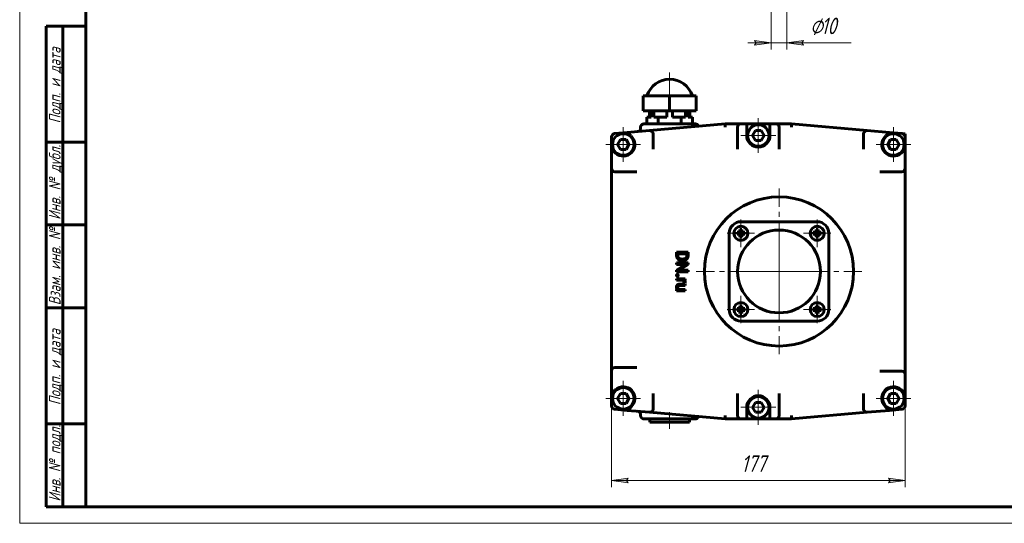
# Model space of a CAD drawing. Header units: millimetres. Extents: x 0 to 594, y 0 to 420.
# Tile 1 of 5: x 0 to 297, y 0 to 152. Entities that reach past the tile are written whole.
import ezdxf

# ---------------------------------------------------------------- set-up
doc = ezdxf.new("R2010")
doc.units = ezdxf.units.MM
for name, pattern in [('K5LT_AXLED', [19.5, 15, -1.5, 1.5, -1.5]), ('K5LT_BASIC', [0]), ('K5LT_THIN', [0])]:
    doc.linetypes.add(name, pattern=pattern)
doc.layers.add('Системный слой', color=7, linetype='Continuous')
doc.layers.add('Системный слой (1)', color=7, linetype='Continuous', true_color=0x6c6c6c)
doc.styles.add('KDIMTEXTSTYLE', font='txt', dxfattribs={"width": 0.96, "oblique": 15, "height": 5})
doc.styles.add('KTEXTSTYLE', font='txt', dxfattribs={"width": 0.96, "height": 5})
doc.dimstyles.new('KDIMSTYLE (0.50)', dxfattribs={"dimtxt": 5, "dimasz": 1, "dimexe": 2, "dimexo": 0, "dimgap": 1, "dimtad": 1, "dimlfac": 2, "dimtxsty": 'KDIMTEXTSTYLE', "dimsah": 1, "dimcen": 0, "dimdle": 1, "dimadec": 0, "dimazin": 0, "dimtfac": 0.667, "dimtmove": 0, "dimatfit": 3, "dimfxl": 1, "dimtvp": 1, "dimtolj": 1, "dimtzin": 0, "dimarcsym": 0})

# ---------------------------------------------------------------- blocks, each defined once
blk = doc.blocks.new('D5')
at = {"layer": 'Системный слой (1)'}
for points in [[(221.68, 144.3), (226.68, 144.96), (221.68, 145.62), (222.18, 144.96)], [(235.93, 144.96), (236.43, 145.62), (231.43, 144.96), (236.43, 144.3)]]:
    blk.add_hatch(color=7, dxfattribs=at).paths.add_polyline_path(points)
at = {"layer": 'Системный слой (1)', "color": 7, "linetype": 'K5LT_THIN', "lineweight": 18, "true_color": 0xffffff}
for p, q in [((226.68, 173.1), (226.68, 142.96)), ((231.43, 173.1), (231.43, 142.96)), ((226.68, 144.96), (221.68, 145.62)), ((221.68, 145.62), (222.18, 144.96)), ((236.43, 145.62), (231.43, 144.96)), ((235.93, 144.96), (236.43, 145.62)), ((226.68, 144.96), (219.68, 144.96)), ((222.18, 144.96), (221.68, 144.3)), ((221.68, 144.3), (226.68, 144.96)), ((226.68, 144.96), (231.43, 144.96)), ((231.43, 144.96), (236.43, 144.3)), ((231.43, 144.96), (236.43, 144.96)), ((236.43, 144.3), (235.93, 144.96))]:
    blk.add_line(p, q, dxfattribs=at)
blk.add_wipeout([(238.42, 145.96), (238.42, 153.34), (248.42, 153.34), (248.42, 145.96)]).dxf.layer = 'Системный слой (1)'
for p, q in [((231.43, 144.96), (238.43, 144.96)), ((236.42, 144.96), (250.84, 144.96))]:
    blk.add_line(p, q, dxfattribs=at)
at = {"layer": 'Системный слой (1)', "color": 7, "char_height": 5, "attachment_point": 1, "style": 'KTEXTSTYLE'}
for s, insert in [('\\fArial|b0|c204|p34;\\H5.0;\\W1.000;\\Q15;\\fGOST Type AU|b0|i0|c204|p34;\\Q15;\\W0.960;⌀', (238.42, 152.55)), ('\\fArial|b0|c204|p34;\\H5.0;\\W1.000;\\Q15;\\fGOST Type AU|b0|i0|c204|p34;\\Q15;\\W0.960;10', (241.72, 152.55))]:
    blk.add_mtext(s, dxfattribs=dict(at, insert=insert))
blk = doc.blocks.new('KDIMARROW_01')
at = {"layer": 'Системный слой'}
blk.add_hatch(color=0, dxfattribs=at).paths.add_polyline_path([(-5, -0.66), (0, 0), (-5, 0.66), (-4.5, 0)])
at = {"layer": 'Системный слой', "color": 0, "linetype": 'K5LT_THIN', "lineweight": 18}
for p, q in [((-4.5, 0), (-5, 0.66)), ((-5, 0.66), (0, 0)), ((0, 0), (-5, -0.66)), ((-5, -0.66), (-4.5, 0))]:
    blk.add_line(p, q, dxfattribs=at)
at = {"layer": 'Системный слой (1)', "color": 0, "linetype": 'K5LT_THIN', "lineweight": 18}
blk.add_line((229.05, 349.21), (228.55, 349.21), dxfattribs=at)
blk = doc.blocks.new('U12')
at = {"layer": 'Системный слой (1)', "color": 143, "linetype": 'K5LT_BASIC', "lineweight": 60, "true_color": 0x33acca}
for p, q in [((203.82, 120.48), (203.86, 120.49)), ((203.84, 120.48), (203.82, 120.48)), ((203.82, 120.48), (203.82, 120.48)), ((203.83, 120.49), (203.84, 120.48)), ((203.86, 120.49), (203.85, 120.31)), ((203.85, 120.31), (203.9, 120.14)), ((203.9, 120.14), (203.89, 119.7))]:
    blk.add_line(p, q, dxfattribs=at)
blk = doc.blocks.new('U13')
at = {"layer": 'Системный слой (1)', "color": 143, "linetype": 'K5LT_BASIC', "lineweight": 60, "true_color": 0x33acca}
for p, q in [((215.55, 31.49), (217.55, 31.49)), ((228.05, 31.49), (230.05, 31.49))]:
    blk.add_line(p, q, dxfattribs=at)
blk = doc.blocks.new('U14')
at = {"layer": 'Системный слой (1)', "color": 143, "linetype": 'K5LT_BASIC', "lineweight": 60, "true_color": 0x33acca}
for p, q in [((217.55, 120.49), (215.55, 120.49)), ((230.05, 120.49), (228.05, 120.49))]:
    blk.add_line(p, q, dxfattribs=at)
blk = doc.blocks.new('U15')
at = {"layer": 'Системный слой (1)', "color": 30, "linetype": 'K5LT_AXLED', "lineweight": 18, "true_color": 0xff8000}
for q in [(182.05, 42.94), (176.8, 37.69), (187.3, 37.69), (182.05, 32.44)]:
    blk.add_line((182.05, 37.69), q, dxfattribs=at)
blk = doc.blocks.new('U16')
at = {"layer": 'Системный слой (1)', "color": 30, "linetype": 'K5LT_AXLED', "lineweight": 18, "true_color": 0xff8000}
for q in [(182.05, 119.53), (176.8, 114.28), (187.3, 114.28), (182.05, 109.03)]:
    blk.add_line((182.05, 114.28), q, dxfattribs=at)
blk = doc.blocks.new('U17')
at = {"layer": 'Системный слой (1)', "color": 30, "linetype": 'K5LT_AXLED', "lineweight": 18, "true_color": 0xff8000}
for q in [(222.8, 40.24), (217.55, 34.99), (228.05, 34.99), (222.8, 29.74)]:
    blk.add_line((222.8, 34.99), q, dxfattribs=at)
blk = doc.blocks.new('U18')
at = {"layer": 'Системный слой (1)', "color": 30, "linetype": 'K5LT_AXLED', "lineweight": 18, "true_color": 0xff8000}
for q in [(222.8, 122.24), (217.55, 116.99), (228.05, 116.99), (222.8, 111.74)]:
    blk.add_line((222.8, 116.99), q, dxfattribs=at)
blk = doc.blocks.new('U19')
at = {"layer": 'Системный слой (1)', "color": 30, "linetype": 'K5LT_AXLED', "lineweight": 18, "true_color": 0xff8000}
for q in [(263.55, 42.94), (258.3, 37.69), (268.8, 37.69), (263.55, 32.44)]:
    blk.add_line((263.55, 37.69), q, dxfattribs=at)
blk = doc.blocks.new('U20')
at = {"layer": 'Системный слой (1)', "color": 30, "linetype": 'K5LT_AXLED', "lineweight": 18, "true_color": 0xff8000}
for q in [(263.55, 119.53), (258.3, 114.28), (268.8, 114.28), (263.55, 109.03)]:
    blk.add_line((263.55, 114.28), q, dxfattribs=at)
blk = doc.blocks.new('D6')
at = {"layer": 'Системный слой (1)'}
for points in [[(183.55, 12.26), (183.05, 12.91), (183.55, 13.57), (178.55, 12.91)], [(262.05, 12.26), (267.05, 12.91), (262.05, 13.57), (262.55, 12.91)]]:
    blk.add_hatch(color=7, dxfattribs=at).paths.add_polyline_path(points)
at = {"layer": 'Системный слой (1)', "color": 7, "linetype": 'K5LT_THIN', "lineweight": 18, "true_color": 0xffffff}
for p, q in [((267.05, 75.99), (267.05, 10.91)), ((178.55, 45.98), (178.55, 10.91)), ((178.55, 12.91), (183.55, 13.57)), ((183.55, 12.26), (178.55, 12.91)), ((183.55, 13.57), (183.05, 12.91)), ((183.05, 12.91), (183.55, 12.26)), ((262.55, 12.91), (262.05, 13.57)), ((262.05, 13.57), (267.05, 12.91)), ((267.05, 12.91), (262.05, 12.26)), ((262.05, 12.26), (262.55, 12.91))]:
    blk.add_line(p, q, dxfattribs=at)
blk.add_wipeout([(217.66, 13.91), (217.66, 21.3), (227.54, 21.3), (227.54, 13.91)]).dxf.layer = 'Системный слой (1)'
blk.add_line((178.55, 12.91), (267.05, 12.91), dxfattribs=at)
at = {"layer": 'Системный слой (1)', "color": 7, "insert": (217.66, 20.5), "char_height": 5, "attachment_point": 1, "style": 'KTEXTSTYLE'}
blk.add_mtext('\\fArial|b0|c204|p34;\\H5.0;\\W1.000;\\Q15;\\fGOST Type AU|b0|i0|c204|p34;\\Q15;\\W0.960;177', dxfattribs=at)
blk = doc.blocks.new('U21')
at = {"layer": 'Системный слой (1)', "color": 30, "linetype": 'K5LT_AXLED', "lineweight": 18, "true_color": 0xff8000}
for q in [(217.55, 68.61), (213.43, 64.49), (221.68, 64.49), (217.55, 60.36)]:
    blk.add_line((217.55, 64.49), q, dxfattribs=at)
blk = doc.blocks.new('U22')
at = {"layer": 'Системный слой (1)', "color": 30, "linetype": 'K5LT_AXLED', "lineweight": 18, "true_color": 0xff8000}
for q in [(217.55, 91.61), (213.43, 87.49), (221.68, 87.49), (217.55, 83.36)]:
    blk.add_line((217.55, 87.49), q, dxfattribs=at)
blk = doc.blocks.new('U23')
at = {"layer": 'Системный слой (1)', "color": 30, "linetype": 'K5LT_AXLED', "lineweight": 18, "true_color": 0xff8000}
for q in [(229.05, 100.99), (204.05, 75.99), (254.05, 75.99), (229.05, 50.99)]:
    blk.add_line((229.05, 75.99), q, dxfattribs=at)
blk = doc.blocks.new('U24')
at = {"layer": 'Системный слой (1)', "color": 30, "linetype": 'K5LT_AXLED', "lineweight": 18, "true_color": 0xff8000}
for q in [(240.55, 68.61), (236.43, 64.49), (244.68, 64.49), (240.55, 60.36)]:
    blk.add_line((240.55, 64.49), q, dxfattribs=at)
blk = doc.blocks.new('U25')
at = {"layer": 'Системный слой (1)', "color": 30, "linetype": 'K5LT_AXLED', "lineweight": 18, "true_color": 0xff8000}
for q in [(240.55, 91.61), (236.43, 87.49), (244.68, 87.49), (240.55, 83.36)]:
    blk.add_line((240.55, 87.49), q, dxfattribs=at)
blk = doc.blocks.new('U53')
at = {"color": 7, "linetype": 'K5LT_THIN', "lineweight": 18, "true_color": 0xffffff}
for p, q in [((0, 0), (0, 420)), ((594, 0), (0, 0))]:
    blk.add_line(p, q, dxfattribs=at)
at = {"color": 143, "linetype": 'K5LT_BASIC', "lineweight": 60, "true_color": 0x33acca}
for p, q in [((20, 5), (20, 415)), ((8, 5), (8, 150)), ((20, 150), (8, 150)), ((13, 5), (13, 150)), ((20, 115), (8, 115)), ((20, 90), (8, 90)), ((20, 65), (8, 65)), ((20, 30), (8, 30)), ((20, 5), (8, 5)), ((589, 5), (20, 5))]:
    blk.add_line(p, q, dxfattribs=at)
at = {"color": 7, "char_height": 3.5, "attachment_point": 1, "rotation": 90, "style": 'KTEXTSTYLE'}
for s, insert in [('\\fArial|b0|c204|p34;\\H5.0;\\W1.000;\\Q15;\\fGOST Type AU|b0|i0|c204|p34;\\Q15;\\W0.960;\\H3.50;Подп. и дата', (8.82, 120.66)), ('\\fArial|b0|c204|p34;\\H5.0;\\W1.000;\\Q15;\\fGOST Type AU|b0|i0|c204|p34;\\Q15;\\W0.960;\\H3.50;Инв. № дубл.', (8.82, 91.57)), ('\\fArial|b0|c204|p34;\\H5.0;\\W1.000;\\Q15;\\fGOST Type AU|b0|i0|c204|p34;\\Q15;\\W0.960;\\H3.50;Взам. инв. №', (8.82, 65.8)), ('\\fArial|b0|c204|p34;\\H5.0;\\W1.000;\\Q15;\\fGOST Type AU|b0|i0|c204|p34;\\Q15;\\W0.960;\\H3.50;Подп. и дата', (8.82, 35.66)), ('\\fArial|b0|c204|p34;\\H5.0;\\W1.000;\\Q15;\\fGOST Type AU|b0|i0|c204|p34;\\Q15;\\W0.960;\\H3.50;Инв. № подл.', (8.82, 6.57))]:
    blk.add_mtext(s, dxfattribs=dict(at, insert=insert))

msp = doc.modelspace()

# ---------------------------------------------------------------- linework, layer by layer
at = {"layer": 'Системный слой (1)', "color": 30, "linetype": 'K5LT_AXLED', "lineweight": 18, "true_color": 0xff8000}
for p, q in [((196.0544, 135.9861), (196.0544, 126.9861)), ((196.0544, 33.4861), (196.0544, 28.4861))]:
    msp.add_line(p, q, dxfattribs=at)
at = {"layer": 'Системный слой (1)', "color": 143, "linetype": 'K5LT_BASIC', "lineweight": 60, "true_color": 0x33acca}
for p, q in [((188.0544, 128.9861), (196.0544, 128.9861)), ((188.0544, 124.4861), (188.0544, 128.9861)), ((196.0544, 128.9861), (204.0544, 128.9861)), ((196.0544, 124.4861), (196.0544, 128.9861)), ((204.0544, 124.4861), (204.0544, 128.9861)), ((196.0544, 124.4861), (188.0544, 124.4861)), ((189.1262, 122.4861), (190.4381, 122.4861)), ((189.1262, 122.4861), (189.1262, 120.4861)), ((189.9958, 122.4861), (189.9958, 124.4861)), ((190.4381, 122.4861), (190.4381, 124.4861)), ((191.2783, 122.4861), (191.2783, 124.4861)), ((191.2783, 122.4861), (192.5903, 122.4861)), ((192.5903, 122.4861), (195.2142, 122.4861)), ((192.5903, 122.4861), (192.5903, 120.4861)), ((195.2142, 122.4861), (195.2142, 124.4861)), ((204.0544, 124.4861), (196.0544, 124.4861)), ((196.8946, 122.4861), (196.8946, 124.4861)), ((196.8946, 122.4861), (199.5185, 122.4861)), ((199.5185, 122.4861), (199.5185, 120.4861)), ((199.5185, 122.4861), (200.8304, 122.4861)), ((200.8304, 122.4861), (200.8304, 124.4861)), ((201.6706, 122.4861), (201.6706, 124.4861)), ((201.6706, 122.4861), (202.9826, 122.4861)), ((202.1129, 122.4861), (202.1129, 124.4861)), ((202.9826, 122.4861), (202.9826, 120.4861)), ((187.3044, 119.1715), (187.3044, 119.4861)), ((187.3044, 119.1715), (187.3044, 119.1715)), ((188.3044, 120.4861), (201.3743, 120.4861)), ((189.9672, 118.4881), (212.8044, 120.4861)), ((201.3743, 120.4861), (203.8258, 120.4861)), ((212.8044, 120.4861), (212.848, 119.4861)), ((212.8044, 120.4861), (215.5544, 120.4861)), ((215.5544, 120.4861), (217.5544, 120.4861)), ((216.5544, 119.4861), (216.5544, 112.8554)), ((219.3044, 120.4861), (217.5544, 120.4861)), ((226.3044, 120.4861), (219.3044, 120.4861)), ((219.3044, 119.4861), (219.3044, 120.4861)), ((219.3044, 116.9861), (219.3044, 119.4861)), ((226.3044, 119.4861), (226.3044, 120.4861)), ((228.0544, 120.4861), (226.3044, 120.4861)), ((226.3044, 119.4861), (226.3044, 116.9861)), ((228.0544, 120.4861), (230.0544, 120.4861)), ((229.0544, 112.8554), (229.0544, 119.4861)), ((230.0544, 120.4861), (232.8044, 120.4861)), ((232.8044, 120.4861), (232.7607, 119.4861)), ((232.8044, 120.4861), (255.6415, 118.4881)), ((178.5544, 116.5733), (178.5544, 112.7424)), ((183.2835, 117.9034), (179.4672, 117.5695)), ((189.9672, 118.4881), (183.2835, 117.9034)), ((184.2835, 116.9871), (183.2835, 117.9034)), ((184.2835, 116.9871), (184.4189, 116.8629)), ((191.0544, 112.8554), (191.0544, 117.4919)), ((221.9384, 118.4861), (221.0723, 116.9861)), ((221.0723, 116.9861), (221.9384, 115.4861)), ((223.6704, 118.4861), (221.9384, 118.4861)), ((224.5364, 116.9861), (223.6704, 118.4861)), ((223.6704, 115.4861), (224.5364, 116.9861)), ((254.5544, 117.4919), (254.5544, 112.8554)), ((262.3252, 117.9034), (255.6415, 118.4881)), ((261.1898, 116.8629), (261.3252, 116.9871)), ((261.3252, 116.9871), (262.3252, 117.9034)), ((266.1415, 117.5695), (262.3252, 117.9034)), ((267.0544, 117.4896), (266.1415, 117.5695)), ((267.0544, 116.5733), (267.0544, 117.4896)), ((267.0544, 112.7424), (267.0544, 116.5733)), ((181.1884, 115.7825), (180.3223, 114.2825)), ((180.3223, 114.2825), (181.1884, 112.7825)), ((182.9204, 115.7825), (181.1884, 115.7825)), ((183.7864, 114.2825), (182.9204, 115.7825)), ((182.9204, 112.7825), (183.7864, 114.2825)), ((221.9384, 115.4861), (223.6704, 115.4861)), ((262.6884, 115.7825), (261.8223, 114.2825)), ((261.8223, 114.2825), (262.6884, 112.7825)), ((264.4204, 115.7825), (262.6884, 115.7825)), ((265.2864, 114.2825), (264.4204, 115.7825)), ((264.4204, 112.7825), (265.2864, 114.2825)), ((179.5544, 111.8261), (178.5544, 112.7424)), ((178.5544, 112.7424), (178.5544, 107.0832)), ((179.6898, 111.702), (179.5544, 111.8261)), ((181.1884, 112.7825), (182.9204, 112.7825)), ((262.6884, 112.7825), (264.4204, 112.7825)), ((266.0544, 111.8261), (265.9189, 111.702)), ((266.0544, 111.8261), (267.0544, 112.7424)), ((267.0544, 107.0832), (267.0544, 112.7424)), ((178.5544, 45.9826), (178.5544, 107.0832)), ((267.0544, 107.0832), (267.0544, 44.889)), ((179.5544, 106.0832), (186.1851, 106.0832)), ((259.4237, 106.0832), (266.0544, 106.0832)), ((240.5544, 90.9861), (217.5544, 90.9861)), ((214.0544, 87.4861), (214.0544, 64.4861)), ((216.7831, 87.7861), (216.3925, 87.7861)), ((216.3925, 87.7861), (217.2058, 87.5761)), ((216.3925, 87.7861), (216.3925, 87.1861)), ((216.3925, 87.1861), (217.2058, 87.3961)), ((216.3925, 87.1861), (216.7831, 87.1861)), ((216.7831, 87.7861), (217.1503, 87.8902)), ((216.7831, 87.7861), (217.323, 87.5761)), ((216.7831, 87.1861), (217.323, 87.3961)), ((217.1503, 87.0821), (216.7831, 87.1861)), ((217.1503, 87.8902), (217.2544, 88.2574)), ((217.1503, 87.8902), (217.432, 87.6085)), ((217.1503, 87.0821), (217.432, 87.3637)), ((217.2544, 86.7148), (217.1503, 87.0821)), ((217.2058, 87.3961), (217.2058, 87.5761)), ((217.2058, 87.5761), (217.323, 87.5761)), ((217.323, 87.3961), (217.2058, 87.3961)), ((217.2544, 88.648), (217.2544, 88.2574)), ((217.2544, 88.648), (217.4644, 87.8347)), ((217.8544, 88.648), (217.2544, 88.648)), ((217.2544, 88.2574), (217.4644, 87.7175)), ((217.2544, 86.7148), (217.4644, 87.2547)), ((217.2544, 86.3242), (217.4644, 87.1375)), ((217.2544, 86.7148), (217.2544, 86.3242)), ((217.2544, 86.3242), (217.8544, 86.3242)), ((217.323, 87.5761), (217.432, 87.6085)), ((217.432, 87.3637), (217.323, 87.3961)), ((217.432, 87.6085), (217.4644, 87.7175)), ((217.4644, 87.2547), (217.432, 87.3637)), ((217.4644, 87.8347), (217.6444, 87.8347)), ((217.4644, 87.7175), (217.4644, 87.8347)), ((217.4644, 87.1375), (217.4644, 87.2547)), ((217.6444, 87.1375), (217.4644, 87.1375)), ((217.8544, 88.648), (217.6444, 87.8347)), ((217.8544, 88.2574), (217.6444, 87.7175)), ((217.6444, 87.8347), (217.6444, 87.7175)), ((217.6444, 87.7175), (217.6768, 87.6085)), ((217.6768, 87.3637), (217.6444, 87.2547)), ((217.8544, 86.7148), (217.6444, 87.2547)), ((217.6444, 87.2547), (217.6444, 87.1375)), ((217.8544, 86.3242), (217.6444, 87.1375)), ((217.9584, 87.8902), (217.6768, 87.6085)), ((217.6768, 87.6085), (217.7858, 87.5761)), ((217.7858, 87.3961), (217.6768, 87.3637)), ((217.9584, 87.0821), (217.6768, 87.3637)), ((218.3257, 87.7861), (217.7858, 87.5761)), ((217.7858, 87.5761), (217.903, 87.5761)), ((218.3257, 87.1861), (217.7858, 87.3961)), ((217.903, 87.3961), (217.7858, 87.3961)), ((217.8544, 88.2574), (217.8544, 88.648)), ((217.8544, 88.2574), (217.9584, 87.8902)), ((217.9584, 87.0821), (217.8544, 86.7148)), ((217.8544, 86.3242), (217.8544, 86.7148)), ((218.7163, 87.7861), (217.903, 87.5761)), ((217.903, 87.5761), (217.903, 87.3961)), ((218.7163, 87.1861), (217.903, 87.3961)), ((217.9584, 87.8902), (218.3257, 87.7861)), ((218.3257, 87.1861), (217.9584, 87.0821)), ((218.7163, 87.7861), (218.3257, 87.7861)), ((218.3257, 87.1861), (218.7163, 87.1861)), ((218.7163, 87.1861), (218.7163, 87.7861)), ((239.3925, 87.7861), (239.3925, 87.1861)), ((239.7831, 87.7861), (239.3925, 87.7861)), ((239.3925, 87.7861), (240.2058, 87.5761)), ((239.3925, 87.1861), (240.2058, 87.3961)), ((239.3925, 87.1861), (239.7831, 87.1861)), ((239.7831, 87.7861), (240.1503, 87.8902)), ((239.7831, 87.7861), (240.323, 87.5761)), ((239.7831, 87.1861), (240.323, 87.3961)), ((240.1503, 87.0821), (239.7831, 87.1861)), ((240.1503, 87.8902), (240.2544, 88.2574)), ((240.1503, 87.8902), (240.432, 87.6085)), ((240.1503, 87.0821), (240.432, 87.3637)), ((240.2544, 86.7148), (240.1503, 87.0821)), ((240.2058, 87.3961), (240.2058, 87.5761)), ((240.2058, 87.5761), (240.323, 87.5761)), ((240.323, 87.3961), (240.2058, 87.3961)), ((240.8544, 88.648), (240.2544, 88.648)), ((240.2544, 88.648), (240.4644, 87.8347)), ((240.2544, 88.648), (240.2544, 88.2574)), ((240.2544, 88.2574), (240.4644, 87.7175)), ((240.2544, 86.7148), (240.4644, 87.2547)), ((240.2544, 86.3242), (240.4644, 87.1375)), ((240.2544, 86.7148), (240.2544, 86.3242)), ((240.2544, 86.3242), (240.8544, 86.3242)), ((240.323, 87.5761), (240.432, 87.6085)), ((240.432, 87.3637), (240.323, 87.3961)), ((240.432, 87.6085), (240.4644, 87.7175)), ((240.4644, 87.2547), (240.432, 87.3637)), ((240.4644, 87.7175), (240.4644, 87.8347)), ((240.4644, 87.8347), (240.6444, 87.8347)), ((240.4644, 87.1375), (240.4644, 87.2547)), ((240.6444, 87.1375), (240.4644, 87.1375)), ((240.8544, 88.648), (240.6444, 87.8347)), ((240.8544, 88.2574), (240.6444, 87.7175)), ((240.6444, 87.8347), (240.6444, 87.7175)), ((240.6444, 87.7175), (240.6768, 87.6085)), ((240.6768, 87.3637), (240.6444, 87.2547)), ((240.6444, 87.2547), (240.6444, 87.1375)), ((240.8544, 86.7148), (240.6444, 87.2547)), ((240.8544, 86.3242), (240.6444, 87.1375)), ((240.9584, 87.8902), (240.6768, 87.6085)), ((240.6768, 87.6085), (240.7858, 87.5761)), ((240.7858, 87.3961), (240.6768, 87.3637)), ((240.9584, 87.0821), (240.6768, 87.3637)), ((241.3257, 87.7861), (240.7858, 87.5761)), ((240.7858, 87.5761), (240.903, 87.5761)), ((240.903, 87.3961), (240.7858, 87.3961)), ((241.3257, 87.1861), (240.7858, 87.3961)), ((240.8544, 88.2574), (240.8544, 88.648)), ((240.8544, 88.2574), (240.9584, 87.8902)), ((240.9584, 87.0821), (240.8544, 86.7148)), ((240.8544, 86.3242), (240.8544, 86.7148)), ((241.7163, 87.7861), (240.903, 87.5761)), ((240.903, 87.5761), (240.903, 87.3961)), ((241.7163, 87.1861), (240.903, 87.3961)), ((240.9584, 87.8902), (241.3257, 87.7861)), ((241.3257, 87.1861), (240.9584, 87.0821)), ((241.7163, 87.7861), (241.3257, 87.7861)), ((241.3257, 87.1861), (241.7163, 87.1861)), ((241.7163, 87.1861), (241.7163, 87.7861)), ((244.0544, 64.4861), (244.0544, 87.4861)), ((198.14, 81.7867), (198.14, 80.845)), ((201.6199, 81.7867), (198.14, 81.7867)), ((201.2423, 81.3254), (198.5152, 81.3254)), ((198.5152, 81.3254), (198.5152, 80.845)), ((201.2423, 80.802), (201.2423, 81.3254)), ((201.6199, 80.802), (201.6199, 81.7867)), ((198.14, 78.5455), (198.14, 78.0843)), ((201.6199, 78.5455), (198.14, 78.5455)), ((198.14, 78.0843), (200.824, 78.0843)), ((200.824, 78.0843), (198.14, 76.3324)), ((198.9287, 76.3252), (201.6199, 78.0843)), ((199.7748, 79.7241), (199.9875, 79.7241)), ((199.7748, 79.2676), (199.9827, 79.2676)), ((201.6199, 78.0843), (201.6199, 78.5455)), ((198.14, 76.3324), (198.14, 75.8687)), ((198.14, 75.8687), (201.6199, 75.8687)), ((201.6199, 76.3252), (198.9287, 76.3252)), ((201.6199, 75.8687), (201.6199, 76.3252)), ((200.726, 73.797), (198.14, 73.797)), ((198.14, 73.797), (198.14, 73.3549)), ((198.14, 73.3549), (199.9771, 73.3549)), ((199.053, 71.6976), (200.726, 71.6976)), ((200.726, 72.1397), (199.0578, 72.1397)), ((200.3293, 72.5495), (200.7404, 72.5471)), ((200.4303, 73.3581), (200.726, 73.3668)), ((200.726, 73.3668), (200.726, 73.797)), ((200.726, 71.6976), (200.726, 72.1397)), ((198.3959, 70.5357), (198.14, 70.5264)), ((198.14, 70.5264), (198.14, 70.1034)), ((198.14, 70.1034), (200.726, 70.1034)), ((200.726, 70.548), (198.8444, 70.548)), ((200.726, 70.1034), (200.726, 70.548)), ((217.2544, 65.648), (217.4644, 64.8347)), ((217.8544, 65.648), (217.2544, 65.648)), ((217.2544, 65.648), (217.2544, 65.2574)), ((217.8544, 65.648), (217.6444, 64.8347)), ((217.8544, 65.2574), (217.8544, 65.648)), ((240.2544, 65.648), (240.2544, 65.2574)), ((240.2544, 65.648), (240.4644, 64.8347)), ((240.8544, 65.648), (240.2544, 65.648)), ((240.8544, 65.648), (240.6444, 64.8347)), ((240.8544, 65.2574), (240.8544, 65.648)), ((216.7831, 64.7861), (216.3925, 64.7861)), ((216.3925, 64.7861), (216.3925, 64.1861)), ((216.3925, 64.7861), (217.2058, 64.5761)), ((216.3925, 64.1861), (217.2058, 64.3961)), ((216.3925, 64.1861), (216.7831, 64.1861)), ((216.7831, 64.7861), (217.1503, 64.8902)), ((216.7831, 64.7861), (217.323, 64.5761)), ((216.7831, 64.1861), (217.323, 64.3961)), ((217.1503, 64.0821), (216.7831, 64.1861)), ((217.1503, 64.8902), (217.2544, 65.2574)), ((217.1503, 64.8902), (217.432, 64.6085)), ((217.1503, 64.0821), (217.432, 64.3637)), ((217.2544, 63.7148), (217.1503, 64.0821)), ((217.2058, 64.3961), (217.2058, 64.5761)), ((217.2058, 64.5761), (217.323, 64.5761)), ((217.323, 64.3961), (217.2058, 64.3961)), ((217.2544, 65.2574), (217.4644, 64.7175)), ((217.2544, 63.7148), (217.4644, 64.2547)), ((217.2544, 63.3242), (217.4644, 64.1375)), ((217.2544, 63.7148), (217.2544, 63.3242)), ((217.2544, 63.3242), (217.8544, 63.3242)), ((217.323, 64.5761), (217.432, 64.6085)), ((217.432, 64.3637), (217.323, 64.3961)), ((217.432, 64.6085), (217.4644, 64.7175)), ((217.4644, 64.2547), (217.432, 64.3637)), ((217.4644, 64.7175), (217.4644, 64.8347)), ((217.4644, 64.8347), (217.6444, 64.8347)), ((217.4644, 64.1375), (217.4644, 64.2547)), ((217.6444, 64.1375), (217.4644, 64.1375)), ((217.8544, 65.2574), (217.6444, 64.7175)), ((217.6444, 64.8347), (217.6444, 64.7175)), ((217.6444, 64.7175), (217.6768, 64.6085)), ((217.6768, 64.3637), (217.6444, 64.2547)), ((217.8544, 63.7148), (217.6444, 64.2547)), ((217.6444, 64.2547), (217.6444, 64.1375)), ((217.8544, 63.3242), (217.6444, 64.1375)), ((217.9584, 64.8902), (217.6768, 64.6085)), ((217.6768, 64.6085), (217.7858, 64.5761)), ((217.7858, 64.3961), (217.6768, 64.3637)), ((217.9584, 64.0821), (217.6768, 64.3637)), ((218.3257, 64.7861), (217.7858, 64.5761)), ((217.7858, 64.5761), (217.903, 64.5761)), ((217.903, 64.3961), (217.7858, 64.3961)), ((218.3257, 64.1861), (217.7858, 64.3961)), ((217.8544, 65.2574), (217.9584, 64.8902)), ((217.9584, 64.0821), (217.8544, 63.7148)), ((217.8544, 63.3242), (217.8544, 63.7148)), ((218.7163, 64.7861), (217.903, 64.5761)), ((217.903, 64.5761), (217.903, 64.3961)), ((218.7163, 64.1861), (217.903, 64.3961)), ((217.9584, 64.8902), (218.3257, 64.7861)), ((218.3257, 64.1861), (217.9584, 64.0821)), ((218.7163, 64.7861), (218.3257, 64.7861)), ((218.3257, 64.1861), (218.7163, 64.1861)), ((218.7163, 64.1861), (218.7163, 64.7861)), ((239.7831, 64.7861), (239.3925, 64.7861)), ((239.3925, 64.7861), (240.2058, 64.5761)), ((239.3925, 64.7861), (239.3925, 64.1861)), ((239.3925, 64.1861), (240.2058, 64.3961)), ((239.3925, 64.1861), (239.7831, 64.1861)), ((239.7831, 64.7861), (240.1503, 64.8902)), ((239.7831, 64.7861), (240.323, 64.5761)), ((239.7831, 64.1861), (240.323, 64.3961)), ((240.1503, 64.0821), (239.7831, 64.1861)), ((240.1503, 64.8902), (240.2544, 65.2574)), ((240.1503, 64.8902), (240.432, 64.6085)), ((240.1503, 64.0821), (240.432, 64.3637)), ((240.2544, 63.7148), (240.1503, 64.0821)), ((240.2058, 64.5761), (240.323, 64.5761)), ((240.2058, 64.3961), (240.2058, 64.5761)), ((240.323, 64.3961), (240.2058, 64.3961)), ((240.2544, 65.2574), (240.4644, 64.7175)), ((240.2544, 63.7148), (240.4644, 64.2547)), ((240.2544, 63.3242), (240.4644, 64.1375)), ((240.2544, 63.7148), (240.2544, 63.3242)), ((240.2544, 63.3242), (240.8544, 63.3242)), ((240.323, 64.5761), (240.432, 64.6085)), ((240.432, 64.3637), (240.323, 64.3961)), ((240.432, 64.6085), (240.4644, 64.7175)), ((240.4644, 64.2547), (240.432, 64.3637)), ((240.4644, 64.7175), (240.4644, 64.8347)), ((240.4644, 64.8347), (240.6444, 64.8347)), ((240.4644, 64.1375), (240.4644, 64.2547)), ((240.6444, 64.1375), (240.4644, 64.1375)), ((240.8544, 65.2574), (240.6444, 64.7175)), ((240.6444, 64.8347), (240.6444, 64.7175)), ((240.6444, 64.7175), (240.6768, 64.6085)), ((240.6768, 64.3637), (240.6444, 64.2547)), ((240.8544, 63.7148), (240.6444, 64.2547)), ((240.6444, 64.2547), (240.6444, 64.1375)), ((240.8544, 63.3242), (240.6444, 64.1375)), ((240.9584, 64.8902), (240.6768, 64.6085)), ((240.6768, 64.6085), (240.7858, 64.5761)), ((240.7858, 64.3961), (240.6768, 64.3637)), ((240.9584, 64.0821), (240.6768, 64.3637)), ((241.3257, 64.7861), (240.7858, 64.5761)), ((240.7858, 64.5761), (240.903, 64.5761)), ((240.903, 64.3961), (240.7858, 64.3961)), ((241.3257, 64.1861), (240.7858, 64.3961)), ((240.8544, 65.2574), (240.9584, 64.8902)), ((240.9584, 64.0821), (240.8544, 63.7148)), ((240.8544, 63.3242), (240.8544, 63.7148)), ((241.7163, 64.7861), (240.903, 64.5761)), ((240.903, 64.5761), (240.903, 64.3961)), ((241.7163, 64.1861), (240.903, 64.3961)), ((240.9584, 64.8902), (241.3257, 64.7861)), ((241.3257, 64.1861), (240.9584, 64.0821)), ((241.7163, 64.7861), (241.3257, 64.7861)), ((241.3257, 64.1861), (241.7163, 64.1861)), ((241.7163, 64.1861), (241.7163, 64.7861)), ((217.5544, 60.9861), (240.5544, 60.9861)), ((178.5544, 45.9826), (178.5544, 39.2298)), ((186.1851, 46.9826), (179.5544, 46.9826)), ((266.0544, 45.889), (259.4237, 45.889)), ((267.0544, 39.2298), (267.0544, 44.889)), ((179.5544, 40.1461), (178.5544, 39.2298)), ((178.5544, 35.3989), (178.5544, 39.2298)), ((179.6898, 40.2702), (179.5544, 40.1461)), ((181.1884, 39.1898), (180.3223, 37.6898)), ((182.9204, 39.1898), (181.1884, 39.1898)), ((183.7864, 37.6898), (182.9204, 39.1898)), ((191.0544, 34.4803), (191.0544, 39.1168)), ((216.5544, 39.1168), (216.5544, 32.4861)), ((229.0544, 32.4861), (229.0544, 39.1168)), ((254.5544, 39.1168), (254.5544, 34.4803)), ((262.6884, 39.1898), (261.8223, 37.6898)), ((264.4204, 39.1898), (262.6884, 39.1898)), ((265.2864, 37.6898), (264.4204, 39.1898)), ((266.0544, 40.1461), (265.9189, 40.2702)), ((266.0544, 40.1461), (267.0544, 39.2298)), ((267.0544, 39.2298), (267.0544, 35.3989)), ((180.3223, 37.6898), (181.1884, 36.1898)), ((181.1884, 36.1898), (182.9204, 36.1898)), ((182.9204, 36.1898), (183.7864, 37.6898)), ((221.9384, 36.4861), (221.0723, 34.9861)), ((223.6704, 36.4861), (221.9384, 36.4861)), ((224.5364, 34.9861), (223.6704, 36.4861)), ((261.8223, 37.6898), (262.6884, 36.1898)), ((262.6884, 36.1898), (264.4204, 36.1898)), ((264.4204, 36.1898), (265.2864, 37.6898)), ((183.2835, 34.0689), (179.4672, 34.4027)), ((184.2835, 34.9852), (183.2835, 34.0689)), ((183.2835, 34.0689), (189.9672, 33.4841)), ((184.2835, 34.9852), (184.4189, 35.1093)), ((187.3044, 32.8008), (187.3044, 32.8008)), ((187.3044, 32.4861), (187.3044, 32.8008)), ((212.8044, 31.4861), (189.9672, 33.4841)), ((219.3044, 34.9861), (219.3044, 32.4861)), ((221.0723, 34.9861), (221.9384, 33.4861)), ((221.9384, 33.4861), (223.6704, 33.4861)), ((223.6704, 33.4861), (224.5364, 34.9861)), ((226.3044, 32.4861), (226.3044, 34.9861)), ((255.6415, 33.4841), (232.8044, 31.4861)), ((255.6415, 33.4841), (262.3252, 34.0689)), ((261.1898, 35.1093), (261.3252, 34.9852)), ((261.3252, 34.9852), (262.3252, 34.0689)), ((266.1415, 34.4027), (262.3252, 34.0689)), ((188.3044, 31.4861), (201.3743, 31.4861)), ((190.0544, 31.4861), (190.0544, 30.4861)), ((202.0544, 30.4861), (190.0544, 30.4861)), ((201.3743, 31.4861), (203.8258, 31.4861)), ((202.0544, 31.4861), (202.0544, 30.4861)), ((212.8044, 31.4861), (212.848, 32.4861)), ((215.5544, 31.4861), (212.8044, 31.4861)), ((217.5544, 31.4861), (215.5544, 31.4861)), ((217.5544, 31.4861), (219.3044, 31.4861)), ((219.3044, 32.4861), (219.3044, 31.4861)), ((226.3044, 31.4861), (219.3044, 31.4861)), ((226.3044, 32.4861), (226.3044, 31.4861)), ((226.3044, 31.4861), (228.0544, 31.4861)), ((230.0544, 31.4861), (228.0544, 31.4861)), ((232.8044, 31.4861), (230.0544, 31.4861)), ((232.8044, 31.4861), (232.7607, 32.4861))]:
    msp.add_line(p, q, dxfattribs=at)
for centre, radius in [((222.8044, 116.9861), 3.25), ((182.0544, 114.2825), 3.25), ((263.5544, 114.2825), 3.25), ((229.0544, 75.9861), 22.5), ((217.5544, 87.4861), 2.125), ((240.5544, 87.4861), 2.125), ((229.0544, 75.9861), 12.5), ((217.5544, 64.4861), 2.125), ((240.5544, 64.4861), 2.125), ((182.0544, 37.6898), 3.25), ((263.5544, 37.6898), 3.25), ((222.8044, 34.9861), 3.25)]:
    msp.add_circle(centre, radius, dxfattribs=at)
for centre, radius, start, end in [((196.0544, 126.7766), 7.2095, 90, 162.153144), ((196.0544, 126.7766), 7.2095, 17.846856, 90), ((186.3044, 119.1715), 1, 275, 0), ((188.3044, 119.4861), 1, 90, 180), ((203.8044, 119.4861), 1, 17.227448, 88.667747), ((217.5544, 119.4861), 1, 90, 180), ((228.0544, 119.4861), 1, 0, 90), ((179.5544, 116.5733), 1, 95, 180), ((182.0544, 114.2825), 3.5, 227.5, 47.5), ((190.0544, 117.4919), 1, 0, 95), ((222.8044, 116.9861), 3.5, 180, 0), ((255.5544, 117.4919), 1, 85, 180), ((263.5544, 114.2825), 3.5, 132.5, 312.5), ((266.0544, 116.5733), 1, 0, 85), ((179.5544, 107.0832), 1, 180, 270), ((266.0544, 107.0832), 1, 270, 0), ((217.5544, 87.4861), 3.5, 90, 180), ((240.5544, 87.4861), 3.5, 0, 90), ((217.5544, 64.4861), 3.5, 180, 270), ((240.5544, 64.4861), 3.5, 270, 0), ((179.5544, 45.9826), 1, 90, 180), ((266.0544, 44.889), 1, 0, 90), ((182.0544, 37.6898), 3.5, 312.5, 132.5), ((263.5544, 37.6898), 3.5, 47.5, 227.5), ((222.8044, 34.9861), 3.5, 0, 180), ((179.5544, 35.3989), 1, 180, 265), ((186.3044, 32.8008), 1, 0, 85), ((190.0544, 34.4803), 1, 265, 0), ((255.5544, 34.4803), 1, 180, 275), ((266.0544, 35.3989), 1, 275, 0), ((188.3044, 32.4861), 1, 180, 270), ((203.8044, 32.4861), 1, 270, 342.772552), ((217.5544, 32.4861), 1, 180, 270), ((228.0544, 32.4861), 1, 270, 0)]:
    msp.add_arc(centre, radius, start, end, dxfattribs=at)
for points, degree in [([(198.14, 80.845), (198.14, 80.4817), (198.3671, 79.9009), (198.7925, 79.4875), (199.3972, 79.2676), (199.7748, 79.2676)], 2), ([(198.5152, 80.845), (198.5152, 80.4722), (198.8283, 79.975), (199.3948, 79.7241), (199.7748, 79.7241)], 2), ([(199.9827, 79.2676), (200.3604, 79.2676), (200.965, 79.4875), (201.3929, 79.8962), (201.6199, 80.4602), (201.6199, 80.802)], 2), ([(199.9875, 79.7241), (200.2863, 79.7241), (200.7523, 79.8675), (201.075, 80.1447), (201.2423, 80.5439), (201.2423, 80.802)], 2), ([(198.1878, 75.0158), (198.1113, 74.9453), (198.1113, 74.8115)], 2), ([(198.1113, 74.8115), (198.1113, 74.6776), (198.1878, 74.6071)], 2), ([(198.3742, 75.0863), (198.2643, 75.0863), (198.1878, 75.0158)], 2), ([(198.1878, 74.6071), (198.2643, 74.5366), (198.3742, 74.5366)], 2), ([(198.5642, 75.0158), (198.4866, 75.0863), (198.3742, 75.0863)], 2), ([(198.3742, 74.5366), (198.4866, 74.5366), (198.5642, 74.6071)], 2), ([(198.6419, 74.8115), (198.6419, 74.9453), (198.5642, 75.0158)], 2), ([(198.5642, 74.6071), (198.6419, 74.6776), (198.6419, 74.8115)], 2), ([(198.1472, 71.6366), (198.0922, 71.4801), (198.0922, 71.2913)], 2), ([(198.0922, 71.2913), (198.0922, 71.014), (198.1818, 70.8204)], 2), ([(199.0578, 72.1397), (198.7997, 72.1397), (198.4316, 72.0178), (198.2021, 71.7932), (198.1472, 71.6366)], 2), ([(198.4674, 71.222), (198.4674, 71.3128), (198.52, 71.4825), (198.5857, 71.5506)], 2), ([(198.5857, 71.5506), (198.6515, 71.6187), (198.8785, 71.6976), (199.053, 71.6976)], 2), ([(199.9771, 73.3549), (200.0861, 73.3092), (200.1668, 73.233)], 2), ([(200.1668, 73.233), (200.2528, 73.1517), (200.3006, 73.0346)], 2), ([(200.3006, 73.0346), (200.3484, 72.9175), (200.3484, 72.7646)], 2), ([(200.3484, 72.7646), (200.3484, 72.7024), (200.3412, 72.6044), (200.3293, 72.5495)], 2), ([(200.7738, 72.743), (200.7738, 72.9534), (200.6842, 73.1051)], 2), ([(200.7404, 72.5471), (200.7523, 72.571), (200.7738, 72.6952), (200.7738, 72.743)], 2), ([(198.1818, 70.8204), (198.2612, 70.649), (198.3959, 70.5357)], 2), ([(198.5762, 70.775), (198.4674, 70.9399), (198.4674, 71.222)], 2), ([(198.8444, 70.548), (198.6773, 70.6218), (198.5762, 70.775)], 2), ([(203.8867, 32.2681), (203.9241, 31.7336), (203.8598, 31.4866), (203.8258, 31.4861)], 3)]:
    msp.add_open_spline(points, degree=degree, dxfattribs=at)
msp.add_open_spline([(200.6842, 73.1051), (200.5946, 73.2569), (200.433, 73.3565), (200.4303, 73.3581)], degree=2, knots=[0, 0, 0, 1.96730614, 2, 2, 2], dxfattribs=at)

# ---------------------------------------------------------------- block references
at = {"layer": 'Системный слой (1)'}
for name in ['U18', 'U16', 'U12', 'U14', 'U20', 'U22', 'U25', 'U15', 'U19', 'U17', 'U13']:
    msp.add_blockref(name, (0, 0), dxfattribs=at)

# ---------------------------------------------------------------- dimensions: what is measured, and where the dimension line sits
at = {"layer": 'Системный слой (1)', "color": 7}
dim = msp.add_linear_dim(base=(226.6794, 144.9604), p1=(231.4294, 173.1044), p2=(226.6794, 173.1044), dimstyle='KDIMSTYLE (0.50)', override={"dimexo": 0, "dimtoh": 1, "dimpost": '\\fGOST Type AU|b0|c204|p34;\\H5.0;\\W0.960;\\Q15;∅<>', "dimblk1": 'KDIMARROW_01', "dimblk2": 'KDIMARROW_01', "dimse1": 0, "dimse2": 0, "dimclrt": 7, "dimtol": 1, "dimtp": 0, "dimtm": 0, "dimtdec": 5, "dimtmove": 1, "dimtolj": 1}, dxfattribs=at)
dim.commit()
dim.dimension.update_dxf_attribs({"geometry": 'D5', "text_midpoint": (243.6264, 144.9604), "dimtype": 160})

# ---------------------------------------------------------------- next in the draw order: dimensions: what is measured, and where the dimension line sits
dim = msp.add_linear_dim(base=(178.5544, 12.9135), p1=(267.0544, 75.9861), p2=(178.5544, 45.9826), dimstyle='KDIMSTYLE (0.50)', override={"dimexo": 0, "dimpost": '\\fGOST Type AU|b0|c204|p34;\\H5.0;\\W0.960;\\Q15;<>', "dimblk1": 'KDIMARROW_01', "dimblk2": 'KDIMARROW_01', "dimse1": 0, "dimse2": 0, "dimclrt": 7, "dimtol": 1, "dimtp": 0, "dimtm": 0, "dimtdec": 5, "dimtolj": 1}, dxfattribs=at)
dim.commit()
dim.dimension.update_dxf_attribs({"geometry": 'D6', "text_midpoint": (222.8044, 12.9135), "dimtype": 160})

# ---------------------------------------------------------------- next in the draw order: block references
msp.add_blockref('U53', (0, 0))
at = {"layer": 'Системный слой (1)'}
for name in ['U23', 'U21', 'U24']:
    msp.add_blockref(name, (0, 0), dxfattribs=at)

doc.saveas('drawing.dxf')
